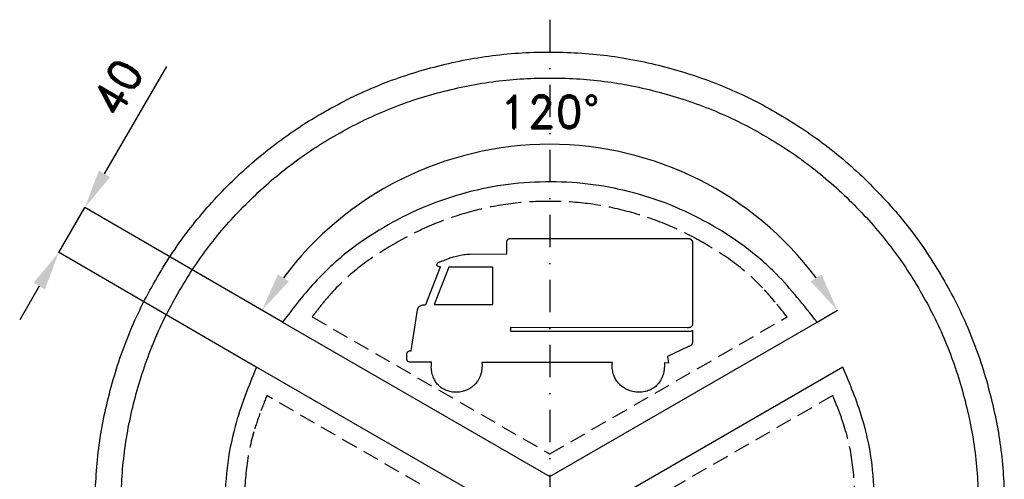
# Model space of a CAD drawing. Header units: millimetres. Extents: x -408 to 375, y -505 to 375.
# Tile 3 of 3: x -408 to 350, y 21 to 375. Entities that reach past the tile are written whole.
import ezdxf

# ---------------------------------------------------------------- set-up
doc = ezdxf.new("R2010")
doc.units = ezdxf.units.MM
doc.header["$LTSCALE"] = 5
doc.linetypes.add('ČERCHOVANÁX2', pattern=[2, 1, -0.5, 0, -0.5])
doc.linetypes.add('ČÁRKOVANÁX2', pattern=[1.5, 1, -0.5])
doc.layers.add('Kóty', color=2, linetype='Continuous')
doc.layers.add('Značka', color=7, linetype='Continuous')
doc.styles.get("Standard").update_dxf_attribs({"font": 'romand.shx', "height": 25})
doc.dimstyles.get("Standard").update_dxf_attribs({"dimtxt": 25, "dimasz": 30, "dimexe": 0.18, "dimexo": 0.0625, "dimgap": 12.5, "dimtad": 1, "dimdec": 0, "dimzin": 0, "dimdsep": 46, "dimtxsty": 'Standard', "dimcen": 0.09, "dimadec": 0, "dimazin": 0, "dimtfac": 1, "dimtdec": 0, "dimtofl": 0, "dimtmove": 0, "dimatfit": 3, "dimfxl": 1, "dimtolj": 1, "dimtzin": 0, "dimarcsym": 0})

# ---------------------------------------------------------------- blocks, each defined once
blk = doc.blocks.new('*D2')
at = {"layer": 'Defpoints', "color": 0, "transparency": 16777216}
for p in [(-357.96, 230.33), (-205.8, 141.92), (-225.89, 107.33)]:
    blk.add_point(p, dxfattribs=at)
at = {"layer": 'Kóty', "color": 0, "lineweight": -2, "transparency": 16777216}
for p, q in [((-342.89, 256.27), (-294.92, 338.83)), ((-205.85, 141.95), (-358.12, 230.42)), ((-225.95, 107.36), (-378.21, 195.84)), ((-393.13, 169.81), (-408.2, 143.87))]:
    blk.add_line(p, q, dxfattribs=at)
at = {"layer": 'Kóty', "color": 0, "transparency": 16777216}
for points in [[(-347.21, 258.78), (-338.57, 253.76), (-357.96, 230.33)], [(-397.45, 172.32), (-388.81, 167.29), (-378.06, 195.75)]]:
    blk.add_solid(points, dxfattribs=at)
at = {"layer": 'Kóty', "color": 0, "transparency": 16777216, "insert": (-332.99, 323.08), "char_height": 25, "attachment_point": 5, "rotation": 59.84171}
blk.add_mtext('\\A1;40', dxfattribs=at)
blk = doc.blocks.new('*D3')
at = {"layer": 'Defpoints', "color": 0, "transparency": 16777216}
for p in [(87.52, 263.57), (-205.8, 141.92), (205.89, 141.97), (0, 23.11), (0, 23.11)]:
    blk.add_point(p, dxfattribs=at)
at = {"layer": 'Kóty', "color": 0, "lineweight": -2, "transparency": 16777216}
for p, q in [((-205.85, 141.95), (-221.77, 151.14)), ((205.95, 142.01), (221.77, 151.14))]:
    blk.add_line(p, q, dxfattribs=at)
blk.add_arc((0, 23.11), 255.89, 36.72008, 143.28007, dxfattribs=at)
at = {"layer": 'Kóty', "color": 0, "transparency": 16777216}
for points in [[(-200.94, 173.36), (-209.29, 178.86), (-221.61, 151.05)], [(209.29, 178.86), (200.94, 173.36), (221.61, 151.05)]]:
    blk.add_solid(points, dxfattribs=at)
at = {"layer": 'Kóty', "color": 0, "transparency": 16777216, "insert": (0, 304), "char_height": 25, "attachment_point": 5, "rotation": 0.00008}
blk.add_mtext('\\A1;120°', dxfattribs=at)

msp = doc.modelspace()

# ---------------------------------------------------------------- linework, layer by layer
at = {"layer": 'Kóty'}
msp.add_lwpolyline([(-378.058, 195.745), (-357.961, 230.333)], dxfattribs=at)
at = {"layer": 'Značka', "color": 6, "linetype": 'ČERCHOVANÁX2', "lineweight": 25, "ltscale": 5}
msp.add_line((0, 375), (0, -375), dxfattribs=at)
at = {"layer": 'Značka', "color": 5}
for points in [[(-349.97, 4.581, -0.0344167), (-346.527, 50.244, -0.0344167), (-336.859, 95.004, -0.0344166), (-321.716, 138.22, -0.0344169), (-300.792, 178.953, -0.0344169), (-274.979, 216.776, -0.0344162), (-244.227, 250.706, -0.0344176), (-209.504, 280.56, -0.0344167), (-171.017, 305.374, -0.0344153), (-129.751, 325.224, -0.0344153), (-86.154, 339.231, -0.0344155), (-41.156, 347.724, -0.0344159), (4.581, 349.97, -0.0344173), (50.244, 346.527, -0.0344174), (95.004, 336.859, -0.0344167), (138.22, 321.715, -0.0344175), (178.953, 300.792, -0.0344166), (216.775, 274.98, -0.034407), (250.706, 244.227, -0.0344137), (280.566, 209.501, -0.0344878), (305.374, 171.017, -0.0344187), (325.203, 129.763, -0.0340765), (339.231, 86.154, -0.0327904), (347.509, 43.384, -0.0342652), (350, 0)], [(48.25, 110.79), (-52.207, 110.79, -0.0032924), (-52.148, 109.498, -0.0098585), (-52.123, 108.201, -0.0532462), (-52.641, 103.343, -0.0658485), (-54.281, 98.745, -0.0572243), (-56.359, 95.403, -0.0550063), (-59.126, 92.603, -0.050998), (-62.243, 90.475, -0.0485297), (-65.718, 89.003, -0.0468643), (-69.356, 88.157, -0.0465454), (-73.089, 88, -0.0476261), (-76.762, 88.47, -0.0511631), (-80.273, 89.651, -0.0541843), (-83.534, 91.498, -0.0574455), (-86.302, 94.011, -0.050973), (-88.299, 96.714, -0.0453316), (-89.748, 99.756, -0.0526528), (-90.889, 103.978, -0.0477392), (-91.169, 108.332, -0.0110193), (-91.121, 109.712, -0.0036699), (-91.032, 111.087), (-106.446, 111.115), (-106.561, 111.114), (-106.676, 111.112), (-107.366, 111.131), (-108.049, 111.223), (-108.448, 111.319), (-108.829, 111.466), (-109.061, 111.59), (-109.275, 111.742), (-109.454, 111.909), (-109.607, 112.1), (-109.736, 112.313), (-109.834, 112.542), (-109.901, 112.756), (-109.948, 112.976), (-109.984, 113.249, -0.0195825), (-109.998, 113.524), (-109.999, 113.605), (-109.998, 113.686), (-109.998, 116.612), (-110, 116.724), (-110, 116.835, -0.0232003), (-109.974, 117.441, -0.0379689), (-109.875, 118.04, -0.0300908), (-109.776, 118.387, -0.0367984), (-109.631, 118.718, -0.0374921), (-109.464, 118.992), (-109.256, 119.235), (-109.017, 119.44), (-108.749, 119.605), (-108.435, 119.744), (-108.106, 119.842), (-107.893, 119.888), (-107.678, 119.923), (-107.347, 119.96), (-107.015, 119.977), (-106.917, 119.979), (-106.819, 119.981), (-101.727, 151.458), (-101.726, 151.462), (-101.726, 151.466), (-101.721, 151.495), (-101.716, 151.523), (-101.711, 151.55), (-101.706, 151.577), (-101.701, 151.604), (-101.696, 151.63), (-101.692, 151.652), (-101.688, 151.673), (-101.683, 151.696), (-101.678, 151.719), (-101.678, 151.723), (-101.677, 151.727), (-101.675, 151.734), (-101.674, 151.74), (-101.671, 151.753), (-101.668, 151.766), (-101.66, 151.798), (-101.652, 151.83), (-101.641, 151.872), (-101.629, 151.915), (-101.617, 151.957), (-101.604, 152), (-101.594, 152.033), (-101.583, 152.067), (-101.569, 152.109), (-101.555, 152.151), (-101.537, 152.204), (-101.519, 152.256), (-101.504, 152.3), (-101.488, 152.344), (-101.472, 152.388), (-101.456, 152.432), (-101.443, 152.467), (-101.43, 152.501), (-101.413, 152.545), (-101.396, 152.589), (-101.385, 152.618), (-101.373, 152.647), (-101.363, 152.671), (-101.353, 152.695), (-101.343, 152.719), (-101.332, 152.743), (-101.324, 152.762), (-101.315, 152.782), (-101.305, 152.805), (-101.294, 152.829), (-101.27, 152.884), (-101.245, 152.939), (-101.224, 152.984), (-101.203, 153.028), (-101.18, 153.072), (-101.158, 153.116), (-101.139, 153.151), (-101.12, 153.186), (-101.095, 153.228), (-101.07, 153.271), (-101.044, 153.313), (-101.017, 153.354), (-100.995, 153.388), (-100.972, 153.422), (-100.948, 153.455), (-100.924, 153.489), (-100.905, 153.515), (-100.885, 153.542), (-100.86, 153.574), (-100.835, 153.607), (-100.781, 153.675), (-100.726, 153.741), (-100.679, 153.796), (-100.631, 153.85), (-100.582, 153.903), (-100.532, 153.955), (-100.491, 153.996), (-100.449, 154.036), (-100.396, 154.085), (-100.342, 154.132), (-100.305, 154.165), (-100.268, 154.197), (-100.236, 154.223), (-100.204, 154.249), (-100.172, 154.274), (-100.139, 154.299), (-100.113, 154.319), (-100.086, 154.338), (-100.053, 154.362), (-100.019, 154.385), (-99.946, 154.435), (-99.872, 154.484), (-99.809, 154.523), (-99.745, 154.561), (-99.681, 154.598), (-99.616, 154.634), (-99.564, 154.662), (-99.511, 154.689), (-99.444, 154.722), (-99.376, 154.753), (-99.332, 154.774), (-99.287, 154.794), (-99.25, 154.811), (-99.212, 154.827), (-99.175, 154.842), (-99.137, 154.858), (-99.106, 154.87), (-99.075, 154.881), (-99.036, 154.895), (-98.997, 154.909), (-98.9, 154.942), (-98.803, 154.974), (-98.721, 154.998), (-98.638, 155.021), (-98.555, 155.043), (-98.472, 155.064), (-98.406, 155.08), (-98.339, 155.096), (-98.256, 155.115), (-98.172, 155.133), (-98.085, 155.153), (-97.999, 155.172), (-97.927, 155.187), (-97.854, 155.203), (-97.782, 155.218), (-97.71, 155.233), (-97.652, 155.244), (-97.594, 155.255), (-97.521, 155.269), (-97.448, 155.283), (-97.36, 155.299), (-97.272, 155.314), (-97.199, 155.327), (-97.125, 155.339), (-97.051, 155.35), (-96.977, 155.361), (-96.918, 155.37), (-96.859, 155.378), (-96.785, 155.388), (-96.711, 155.398), (-96.64, 155.407), (-96.569, 155.415), (-96.51, 155.422), (-96.451, 155.429), (-96.392, 155.436), (-96.333, 155.442), (-96.285, 155.447), (-96.238, 155.452), (-96.179, 155.458), (-96.12, 155.464), (-96.046, 155.471), (-95.971, 155.477), (-95.91, 155.483), (-95.848, 155.487), (-95.786, 155.492), (-95.724, 155.496), (-95.674, 155.5), (-95.625, 155.503), (-95.572, 155.506), (-95.519, 155.509), (-95.51, 155.509), (-95.501, 155.509), (-95.496, 155.51), (-95.491, 155.51), (-95.483, 155.51), (-95.475, 155.511), (-95.464, 155.512), (-95.453, 155.512), (-95.442, 155.513), (-95.432, 155.513), (-95.423, 155.514), (-95.414, 155.514), (-95.403, 155.515), (-95.392, 155.515), (-84.036, 184.579), (-84.156, 184.573), (-84.276, 184.568), (-84.917, 184.61, -0.0504697), (-85.54, 184.771), (-85.968, 184.956), (-86.352, 185.217), (-86.564, 185.417), (-86.738, 185.652), (-86.856, 185.895, -0.0610402), (-86.916, 186.158, -0.0640146), (-86.914, 186.439, -0.0563315), (-86.845, 186.712, -0.0580469), (-86.694, 187.019), (-86.484, 187.291), (-86.158, 187.604), (-85.793, 187.871, -0.0343373), (-85.084, 188.275), (-84.333, 188.591), (-84.115, 188.67), (-83.897, 188.746), (-83.731, 188.804), (-83.565, 188.861), (-83.191, 188.995), (-82.818, 189.133), (-81.662, 189.572), (-80.507, 190.014), (-78.534, 190.748), (-76.547, 191.442), (-74.165, 192.203), (-71.756, 192.871), (-69.614, 193.381), (-67.452, 193.803, -0.0135754), (-65.003, 194.172, -0.0169861), (-62.537, 194.391), (-62.089, 194.415), (-61.641, 194.437), (-33.104, 194.495), (-33.104, 202.757), (-33.101, 202.895), (-33.096, 203.034, -0.0210927), (-33.044, 203.768, -0.0386923), (-32.904, 204.49, -0.0315549), (-32.777, 204.89, -0.0414662), (-32.594, 205.266), (-32.418, 205.526), (-32.204, 205.756), (-31.961, 205.948), (-31.692, 206.101), (-31.32, 206.25), (-30.931, 206.348), (-30.603, 206.402), (-30.272, 206.435), (-29.769, 206.46), (-29.266, 206.459), (-29.137, 206.456), (-29.008, 206.452), (107.078, 206.462), (107.083, 206.461), (107.088, 206.461), (107.12, 206.458), (107.153, 206.456), (107.184, 206.454), (107.215, 206.451), (107.246, 206.449), (107.276, 206.446), (107.301, 206.444), (107.326, 206.441), (107.352, 206.438), (107.378, 206.435), (107.382, 206.434), (107.387, 206.434), (107.395, 206.433), (107.404, 206.432), (107.42, 206.429), (107.437, 206.427), (107.479, 206.42), (107.521, 206.413), (107.576, 206.402), (107.631, 206.389), (107.686, 206.376), (107.74, 206.36), (107.784, 206.347), (107.826, 206.333), (107.88, 206.315), (107.932, 206.294), (107.974, 206.278), (108.015, 206.26), (108.049, 206.245), (108.083, 206.229), (108.116, 206.213), (108.149, 206.197), (108.176, 206.183), (108.202, 206.169), (108.236, 206.151), (108.269, 206.133), (108.316, 206.107), (108.362, 206.08), (108.401, 206.057), (108.439, 206.034), (108.477, 206.01), (108.515, 205.985), (108.545, 205.965), (108.575, 205.945), (108.611, 205.919), (108.648, 205.893), (108.681, 205.868), (108.713, 205.843), (108.74, 205.821), (108.767, 205.8), (108.793, 205.778), (108.819, 205.755), (108.84, 205.737), (108.86, 205.719), (108.885, 205.695), (108.91, 205.672), (108.946, 205.637), (108.982, 205.602), (109.012, 205.572), (109.041, 205.541), (109.07, 205.511), (109.099, 205.48), (109.121, 205.455), (109.144, 205.429), (109.171, 205.397), (109.198, 205.365), (109.213, 205.348), (109.227, 205.331), (109.239, 205.316), (109.251, 205.301), (109.263, 205.286), (109.274, 205.271), (109.284, 205.259), (109.293, 205.247), (109.304, 205.231), (109.315, 205.216), (109.328, 205.197), (109.342, 205.179), (109.353, 205.163), (109.364, 205.148), (109.375, 205.132), (109.385, 205.116), (109.394, 205.104), (109.402, 205.091), (109.413, 205.075), (109.423, 205.059), (109.432, 205.043), (109.442, 205.027), (109.449, 205.014), (109.457, 205.001), (109.465, 204.988), (109.473, 204.975), (109.479, 204.964), (109.486, 204.954), (109.493, 204.941), (109.501, 204.927), (109.513, 204.907), (109.524, 204.887), (109.533, 204.87), (109.542, 204.853), (109.551, 204.836), (109.56, 204.819), (109.567, 204.806), (109.574, 204.792), (109.583, 204.775), (109.591, 204.758), (109.601, 204.738), (109.612, 204.717), (109.62, 204.7), (109.628, 204.683), (109.636, 204.666), (109.644, 204.649), (109.65, 204.635), (109.657, 204.621), (109.664, 204.603), (109.671, 204.585), (109.686, 204.549), (109.701, 204.513), (109.713, 204.483), (109.724, 204.452), (109.736, 204.421), (109.747, 204.39), (109.756, 204.366), (109.765, 204.341), (109.776, 204.31), (109.787, 204.279), (109.801, 204.243), (109.813, 204.207), (109.824, 204.177), (109.834, 204.147), (109.844, 204.117), (109.853, 204.087), (109.86, 204.063), (109.867, 204.039), (109.875, 204.009), (109.882, 203.978), (109.888, 203.951), (109.895, 203.924), (109.899, 203.901), (109.904, 203.878), (109.907, 203.855), (109.911, 203.832), (109.914, 203.814), (109.917, 203.795), (109.921, 203.772), (109.924, 203.75), (109.931, 203.704), (109.939, 203.658), (109.945, 203.62), (109.951, 203.582), (109.957, 203.543), (109.962, 203.505), (109.967, 203.475), (109.971, 203.444), (109.975, 203.406), (109.98, 203.368), (109.984, 203.33), (109.988, 203.293), (109.99, 203.262), (109.992, 203.23), (109.994, 203.199), (109.996, 203.167), (109.997, 203.142), (109.997, 203.116), (109.998, 203.085), (109.998, 203.053), (109.999, 203.029), (109.999, 203.005), (110, 202.985), (110, 202.965), (110, 202.945), (110, 202.925), (110, 202.909), (110, 202.893), (110, 202.876), (110, 202.858), (110, 202.855), (110, 202.852), (109.992, 141.256), (109.993, 141.152), (109.993, 141.048, -0.0198585), (109.97, 140.4, -0.0400824), (109.87, 139.76, -0.0321711), (109.77, 139.405, -0.0402676), (109.62, 139.067, -0.0431012), (109.427, 138.77, -0.0455098), (109.186, 138.511, -0.0470271), (108.875, 138.276, -0.0373281), (108.529, 138.095, -0.0355109), (108.076, 137.931, -0.0245588), (107.606, 137.822, -0.0270747), (106.842, 137.719, -0.0195551), (106.071, 137.688), (105.91, 137.687), (105.748, 137.687), (-30.243, 137.905), (-30.243, 135.042), (106.411, 134.999), (106.473, 134.998), (106.535, 134.997), (106.972, 134.988), (107.409, 134.98), (107.816, 134.981, 0.0157334), (108.223, 135.004, 0.0228931), (108.6, 135.05, 0.033926), (108.969, 135.139, 0.0370049), (109.268, 135.253, 0.0455537), (109.545, 135.414, 0.0433019), (109.754, 135.587, 0.0471732), (109.928, 135.794), (109.961, 135.841), (109.992, 135.889), (109.986, 126.654), (109.985, 126.567), (109.982, 126.479, -0.0350462), (109.929, 125.984, -0.0448241), (109.798, 125.504, -0.0408902), (109.628, 125.118, -0.0386643), (109.4, 124.763, -0.0384219), (109.095, 124.41, -0.0316014), (108.744, 124.103, -0.0239341), (108.381, 123.845, -0.017438), (107.998, 123.617, -0.0142988), (107.548, 123.384, -0.0102179), (107.087, 123.173), (107.011, 123.14), (106.934, 123.107), (90.844, 115.506), (91.495, 110.51), (88.327, 110.538, -0.0030368), (88.345, 109.16, -0.0090884), (88.329, 107.778, -0.0504537), (87.677, 102.721, -0.067028), (85.877, 97.962, -0.0582844), (83.708, 94.642, -0.0583922), (80.834, 91.912, -0.0541531), (77.637, 89.93, -0.0504117), (74.098, 88.652, -0.0478314), (70.384, 88.02, -0.045358), (66.618, 88.085, -0.0452323), (62.889, 88.764, -0.0466025), (59.344, 90.113, -0.0489178), (56.051, 92.068, -0.0526599), (53.225, 94.639, -0.0467155), (51.206, 97.278, -0.0444969), (49.693, 100.247, -0.0524412), (48.504, 104.187, -0.0516545), (48.152, 108.273, -0.0121481), (48.181, 109.533, -0.0040579), (48.25, 110.79)]]:
    msp.add_lwpolyline(points, format="xyb", dxfattribs=at)
at = {"layer": 'Značka', "color": 1}
for points in [[(-330, 4.334, -0.034414), (-326.754, 47.389, -0.0344195), (-317.638, 89.593, -0.0344197), (-303.358, 130.341, -0.0344162), (-283.629, 168.748, -0.0344166), (-259.289, 204.412, -0.0344185), (-230.291, 236.404, -0.0344163), (-197.55, 264.553, -0.0344114), (-161.26, 287.949, -0.0344136), (-122.348, 306.666, -0.0344184), (-81.238, 319.875, -0.0344194), (-38.808, 327.883, -0.034415), (4.319, 330, -0.0344142), (47.377, 326.754, -0.0344124), (89.583, 317.637, -0.0344114), (130.332, 303.359, -0.0344153), (168.741, 283.631, -0.0344166), (204.407, 259.292, -0.0344188), (236.401, 230.295, -0.0344154), (264.551, 197.555, -0.0344191), (287.949, 161.266, -0.0344173), (306.666, 122.356, -0.0344175), (319.874, 81.248, -0.034421), (327.882, 38.82, -0.0344163), (330, -4.307, -0.0344127)], [(205.891, 141.975, 0.0073208), (190.7, 161.024, 0.0220897), (174.463, 179.097, 0.0375673), (149.766, 200.469, 0.0344365), (122.167, 218.148, 0.0335849), (92.655, 232.312, 0.0344124), (61.544, 242.332, 0.0345959), (29.414, 248.4, 0.0343354), (-3.272, 250.003, 0.0343826), (-35.91, 247.552, 0.0347916), (-67.867, 240.637, 0.0343903), (-98.685, 229.788, 0.0328395), (-127.835, 214.875, 0.0345855), (-155.034, 196.547, 0.0404251), (-179.092, 174.468, 0.0211434), (-192.887, 158.588, 0.0070161), (-205.797, 141.92), (0, 23.108), (205.891, 141.975)], [(-225.894, 107.332, 0.0073184), (-234.795, 84.652, 0.02208), (-242.328, 61.554, 0.0375617), (-248.489, 29.481, 0.0344423), (-250.001, -3.26, 0.0335926), (-247.512, -35.898, 0.0344095), (-240.634, -67.848, 0.0345936), (-229.824, -98.708, 0.0343411), (-214.87, -127.816, 0.0343858), (-196.429, -154.853, 0.034777), (-174.462, -179.07, 0.0343967), (-149.658, -200.336, 0.0329255), (-122.167, -218.12, 0.0345711), (-92.693, -232.499, 0.0401081), (-61.543, -242.304, 0.0209248), (-40.892, -246.341, 0.0069448), (-20.002, -249.227), (-20.002, -11.533), (-225.894, 107.332)], [(20.002, -249.213, 0.0073646), (44.096, -245.613, 0.0222226), (67.867, -240.61, 0.0377358), (98.726, -229.914, 0.0344418), (127.835, -214.847, 0.033539), (154.857, -196.37, 0.0344066), (179.091, -174.441, 0.0346032), (200.412, -149.652, 0.0343433), (218.144, -122.148, 0.0343907), (232.339, -92.659, 0.0347951), (242.328, -61.528, 0.03439), (248.341, -29.415, 0.0328411), (250.001, 3.287, 0.0345851), (247.728, 36.004, 0.0404263), (240.635, 67.876, 0.0211478), (233.78, 87.764, 0.0070156), (225.799, 107.278), (20.002, -11.533), (20.002, -249.213)]]:
    msp.add_lwpolyline(points, format="xyb", dxfattribs=at)
at = {"layer": 'Značka', "color": 6, "linetype": 'ČÁRKOVANÁX2', "ltscale": 2.5}
for points in [[(182.843, 145.992, 0.0057106), (173.566, 157.492, 0.0172241), (163.793, 168.529, 0.043098), (140.774, 188.66, 0.03483), (114.774, 205.079, 0.032397), (86.974, 218.373, 0.0345154), (57.739, 227.81, 0.0349771), (27.555, 233.506, 0.0342249), (-3.18, 234.992, 0.0343017), (-33.866, 232.686, 0.0353207), (-63.873, 226.166, 0.0344016), (-92.82, 215.895, 0.0308215), (-120.301, 201.888, 0.0346825), (-145.905, 184.899, 0.0477491), (-168.228, 164.101, 0.0156254), (-175.792, 155.25, 0.0051896), (-182.993, 146.077), (-0.002, 40.427), (182.843, 145.992)], [(-217.846, 85.37, 0.0057132), (-223.165, 71.586, 0.0172164), (-227.837, 57.605, 0.04309), (-233.762, 27.604, 0.0348354), (-234.981, -3.123, 0.0324037), (-232.593, -33.845, 0.0345083), (-226.148, -63.881, 0.0349682), (-215.989, -92.87, 0.0342301), (-201.909, -120.231, 0.0343052), (-184.57, -145.651, 0.0352954), (-163.92, -168.379, 0.0344032), (-140.554, -188.315, 0.0309193), (-114.685, -205.105, 0.0346738), (-87.16, -218.776, 0.0473771), (-57.981, -227.723, 0.0154603), (-46.54, -229.863, 0.0051364), (-35.001, -231.534), (-35.001, -20.194), (-217.846, 85.37)], [(34.999, -231.292, 0.0057517), (49.601, -229.025, 0.0173354), (64.049, -226.093, 0.0432983), (92.988, -216.231, 0.0348301), (120.201, -201.919, 0.0323401), (145.615, -184.487, 0.0345062), (168.407, -163.888, 0.0349816), (188.432, -140.598, 0.0342356), (205.087, -114.725, 0.0343121), (218.432, -86.999, 0.0353086), (227.788, -57.752, 0.0344075), (233.37, -27.532, 0.0308437), (234.978, 3.286, 0.0346749), (233.065, 33.939, 0.0477224), (226.217, 63.656, 0.015622), (222.334, 74.632, 0.0051919), (217.99, 85.456), (34.999, -20.194), (34.999, -231.292)]]:
    msp.add_lwpolyline(points, format="xyb", dxfattribs=at)
at = {"layer": 'Značka', "color": 5}
msp.add_lwpolyline([(-89.069, 155.495), (-43.828, 155.669), (-43.916, 184.412), (-77.784, 184.324), (-89.069, 155.495)], dxfattribs=at)

# ---------------------------------------------------------------- dimensions: what is measured, and where the dimension line sits
at = {"layer": 'Kóty'}
dim = msp.add_aligned_dim(p1=(-225.894, 107.332), p2=(-205.797, 141.92), distance=175.985, dimstyle='Standard', dxfattribs=at)
dim.commit()
dim.dimension.update_dxf_attribs({"geometry": '*D2', "text_midpoint": (-332.986, 323.078)})
dim = msp.add_angular_dim_2l(base=(87.522, 263.57), line1=((0, 23.108), (205.891, 141.975)), line2=((-205.797, 141.92), (0, 23.108)), dimstyle='Standard', dxfattribs=at)
dim.commit()
dim.dimension.update_dxf_attribs({"geometry": '*D3', "text_midpoint": (0, 304.003)})

doc.saveas('drawing.dxf')
